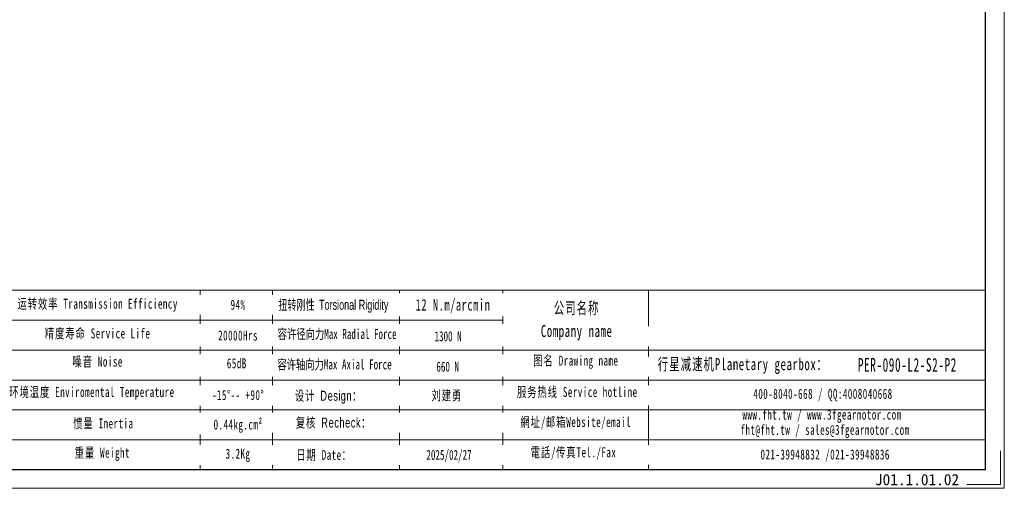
# Model space of a CAD drawing. Header units: millimetres. Extents: x 0 to 279, y 0 to 197.
# Tile 2 of 4: x 104 to 279, y 0 to 83. Entities that reach past the tile are written whole.
import ezdxf

# ---------------------------------------------------------------- set-up
doc = ezdxf.new("R2010")
doc.units = ezdxf.units.MM
doc.layers.add('6文字层', color=3, linetype='Continuous')
doc.layers.add('SLD-0', color=7, linetype='Continuous', lineweight=18)
doc.layers.add('图框_外框线', color=7, linetype='Continuous', lineweight=18)
doc.styles.add('标准', font='txt', dxfattribs={"width": 0.667})
doc.styles.add('样式 1', font='txt')

msp = doc.modelspace()

# ---------------------------------------------------------------- linework, layer by layer
at = {"layer": 'SLD-0'}
msp.add_line((135.806233, 35.17996), (135.806233, 3.318853), dxfattribs=at)
at = {"layer": '图框_外框线'}
for p, q in [((24.626294, 35.17996), (275.464799, 35.17996)), ((215.540716, 35.17996), (215.540716, 3.318853)), ((48.664632, 29.863922), (189.641025, 29.863922)), ((24.626294, 24.547884), (275.464799, 24.547884)), ((48.664632, 19.231846), (275.464799, 19.231846)), ((48.664632, 8.599769), (275.464799, 8.599769))]:
    msp.add_line(p, q, dxfattribs=at)
at = {"layer": '图框_外框线', "color": 3}
msp.add_lwpolyline([(0, 0), (278.783652, 0), (278.783652, 197.139868), (0, 197.139868)], close=True, dxfattribs=at)
at = {"layer": '图框_外框线', "color": 3, "lineweight": 25}
msp.add_lwpolyline([(16.594265, 3.318853), (275.464799, 3.318853), (275.464799, 193.821015), (16.594265, 193.821015)], close=True, dxfattribs=at)
at = {"layer": '图框_外框线', "color": 3}
msp.add_lwpolyline([(278.119882, 6.637706), (278.119882, 0.663771), (272.145946, 0.663771)], dxfattribs=at)

# ---------------------------------------------------------------- texts
at = {"layer": '6文字层', "insert": (255.787339, 2.538052), "char_height": 2, "width": 43.30442304, "attachment_point": 1, "style": '样式 1'}
msp.add_mtext('J01.1.01.0{\\f宋体|b0|i0|c0|p2;2}', dxfattribs=at)
at = {"layer": 'SLD-0', "color": 1, "attachment_point": 2, "line_spacing_factor": 1.15057, "style": '标准'}
for s, insert, char_height, width in [('\\T1.1;运转效率 Transmission Efficiency', (117.593646, 33.663743), 1.77201272, 30.11279233), ('\\T1.1;94%', (142.552528, 33.482787), 1.7720127, 22.66171128), ('\\T1.1;公司名称\\PCompany name', (202.755136, 33.081291), 2.12641526, 27.53043831), ('\\T1.1;精度寿命 Service Life', (117.593646, 28.397394), 1.77201272, 23.63640146), ('\\T1.1;20000Hrs', (142.552528, 28.021248), 1.77201272, 22.66171128), ('\\T1.1;噪音 Noise', (117.593646, 23.384847), 1.77201272, 15.63615198), ('\\T1.1;65dB', (142.334312, 23.07493), 1.7720127, 11.69319917), ('\\T1.1;图名 Drawing name', (202.609785, 23.567947), 1.77201272, 22.66171128), ('\\T1.1;  行星减速机Planetary gearbox：', (231.230729, 23.11236), 2.12641526, 33.44349384), ('\\pxt5;{\\fSimSun|b1|i0|c134|p2;\\W0.605;\\T1.1;PER-090-L2-S2-P2}', (261.5489, 23.140063), 2.43, 23.09846845), ('{\\T1.1;环境温度 Enviromental Temperature}', (116.577746, 17.991598), 1.77201272, 94.652667), ('\\T1.1;-15%%D-- +90%%D', (142.552528, 17.439704), 1.77201272, 15.20081627), ('\\T1.1;服务热线 Service hotline', (202.861069, 17.99589), 1.77201272, 25.24732342), ('\\T1.1;400-8040-668 / QQ:4008040668', (246.541853, 17.657299), 1.77201272, 51.59287543), ('\\T1.1;www.fht.tw / www.3fgearmotor.com ', (246.378464, 13.966435), 1.77201272, 51.65095474), ('\\T1.1;\\pxt12;fht@fht.tw / sales@3fgearmotor.com ', (246.918502, 11.268129), 1.77201272, 51.65095474), ('\\T1.1;重量 Weight', (118.419074, 7.205105), 1.77201272, 13.77882554), ('\\T1.1;3.2Kg', (142.552528, 7.033371), 1.77201272, 11.85627789), ('\\T1.1;電話/传真Tel./Fax', (202.18814, 7.276671), 1.77201272, 26.59615972), ('\\T1.1;021-39948832 /021-39948836 ', (246.937031, 6.889234), 1.77201272, 39.4394112)]:
    msp.add_mtext(s, dxfattribs=dict(at, insert=insert, char_height=char_height, width=width))

# ---------------------------------------------------------------- next in the draw order: texts
at = {"layer": 'SLD-0', "color": 1, "insert": (142.552528, 12.215218), "char_height": 1.77201272, "width": 94.652667, "attachment_point": 2, "line_spacing_factor": 1.15057, "style": '标准', "bg_fill": 2}
msp.add_mtext('{\\T1.1;\\f宋体|b0|i0|c0|p2;0.44\\f宋体|b0|i0|c134|p2;kg.cm²}', dxfattribs=at)

# ---------------------------------------------------------------- next in the draw order: linework, layer by layer
at = {"layer": '图框_外框线'}
for p, q in [((148.698275, 35.17996), (148.698275, 3.495583)), ((171.273265, 35.17996), (171.273265, 3.318853)), ((189.641025, 35.17996), (189.641025, 3.318853)), ((48.664632, 13.915807), (275.464799, 13.915807))]:
    msp.add_line(p, q, dxfattribs=at)

# ---------------------------------------------------------------- next in the draw order: texts
at = {"layer": 'SLD-0', "color": 1, "char_height": 1.77201272, "attachment_point": 2, "line_spacing_factor": 1.15057, "style": '标准'}
for s, insert, width in [('\\T1.1;惯量 Inertia', (118.609552, 12.408001), 16.00880916), ('\\T1.1;網址/邮箱Website/email', (202.58515, 12.657092), 26.2800873)]:
    msp.add_mtext(s, dxfattribs=dict(at, insert=insert, width=width))

# ---------------------------------------------------------------- next in the draw order: texts
at = {"layer": 'SLD-0', "color": 1, "char_height": 1.77201272, "width": 94.652667, "attachment_point": 2, "style": '标准', "bg_fill": 2}
for s, insert in [('{\\f宋体|b0|i0|c134|p2;容许径向力Max Radial Force}', (160.173234, 28.291758)), ('{\\f宋体|b0|i0|c134|p2;容许轴向力Max Axial Force}', (159.710094, 22.887623)), ('{\\fSimSun|b0|i0|c134|p2;\\T1.1;设计 \\fArial|b0|i0|c0|p34;Design\\fSimSun|b0|i0|c134|p2;：}', (158.651386, 17.323059)), ('{\\fSimSun|b0|i0|c134|p2;\\T1.1;复核 \\fArial|b0|i0|c0|p34;Recheck\\fSimSun|b0|i0|c134|p2;：}', (159.52835, 12.556362)), ('{\\T1.1;日期 Date：}', (157.844346, 6.814513))]:
    msp.add_mtext(s, dxfattribs=dict(at, insert=insert))
at = {"layer": '图框_外框线', "color": 1, "insert": (180.775755, 33.610391), "char_height": 2.052, "width": 26.24238028, "attachment_point": 2, "style": '标准', "bg_fill": 2}
msp.add_mtext('{\\T1.1;12 N.m/arcmin}', dxfattribs=at)

# ---------------------------------------------------------------- next in the draw order: texts
at = {"layer": 'SLD-0', "color": 1, "width": 94.652667, "attachment_point": 2, "style": '标准', "bg_fill": 2}
for s, insert, char_height in [('{\\f宋体|b0|i0|c134|p2;\\W0.65;扭转刚性 \\fArial|b0|i0|c0|p34;Torsional Rigidity}', (159.502019, 33.472799), 1.77201272), ('{\\fSimSun|b1|i0|c134|p2;\\fSimSun|b1|i0|c0|p2;130\\fSimSun|b1|i0|c134|p2;0 N}', (179.898693, 27.885158), 1.77201272), ('{\\fSimSun|b1|i0|c134|p2;\\fSimSun|b1|i0|c0|p2;6\\fSimSun|b1|i0|c134|p2;60 N}', (179.827683, 22.490909), 1.77201272), ('{\\fSimSun|b0|i0|c134|p2;\\T1.1;刘建勇 }', (179.676274, 17.387285), 1.77201272), ('2025/02/27', (180.062704, 6.826066), 1.7720127)]:
    msp.add_mtext(s, dxfattribs=dict(at, insert=insert, char_height=char_height))

doc.saveas('drawing.dxf')
